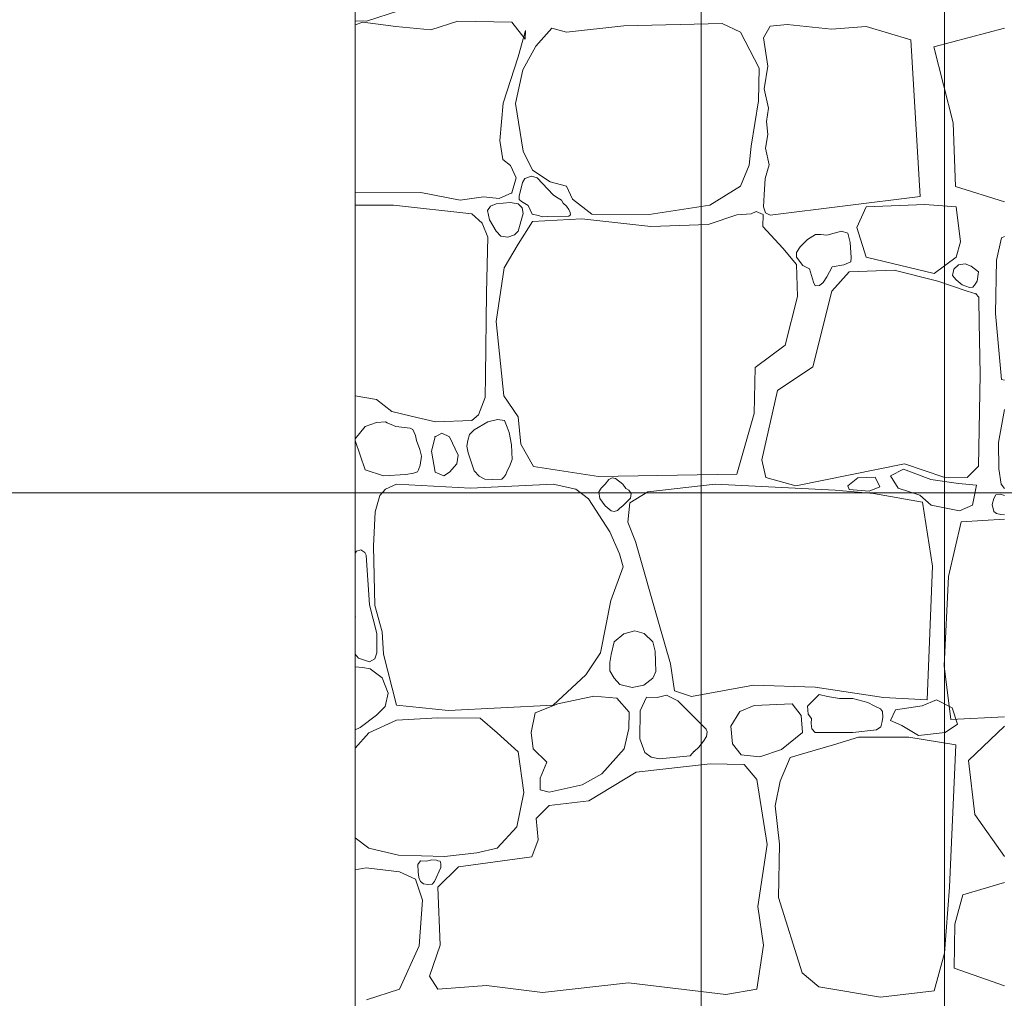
# Model space of a CAD drawing. Header units: millimetres. Extents: x -573548 to 674770, y -210017 to -47794.
# Tile 193 of 234: x 116542 to 118037, y -101022 to -99537. Entities that reach past the tile are written whole.
import ezdxf
from ezdxf.enums import TextEntityAlignment as Align

# ---------------------------------------------------------------- set-up
doc = ezdxf.new("R2010")
doc.units = ezdxf.units.MM
for name, color, linetype, lineweight in [('A.02 RZUT PIWNICY_is$0$_HATCH_Nr_pióra__18', 8, 'Continuous', 9), ('A.02 RZUT PIWNICY_is$0$OBRYS PARTERU#1_Nr_pióra__1', 8, 'Continuous', 9), ('A.02 RZUT PIWNICY_is$0$Structural - Bearing_Nr_pióra__21', 8, 'Continuous', 9), ('A.02 RZUT PIWNICY_is$0$Structural - Grid', 8, 'Continuous', 9), ('A.02 RZUT PIWNICY_is$0$Structural - Grid_Nr_pióra__17', 8, 'Continuous', 9)]:
    doc.layers.add(name, color=color, linetype=linetype, lineweight=lineweight)
doc.styles.add('A.02 RZUT PIWNICY_is$0$STYL_AUTOMATYCZNY_1', font='arial.ttf')

# ---------------------------------------------------------------- blocks, each defined once
blk = doc.blocks.new('*X48622')
at = {"layer": 'A.02 RZUT PIWNICY_is$0$_HATCH_Nr_pióra__18'}
for p, q in [((117688.9, -99522.7), (117638.9, -99539.2)), ((117638.9, -99539.2), (117621.8, -99538.5)), ((117633.2, -99540.5), (117621.8, -99544.8)), ((117683.5, -99547.1), (117633.2, -99540.5)), ((117777.6, -99539.2), (117736.4, -99552)), ((117859.4, -99540.5), (117777.6, -99539.2)), ((117879.6, -99566.5), (117859.4, -99540.5)), ((117736.4, -99552), (117683.5, -99547.1)), ((117868.9, -99593.3), (117880, -99553.3)), ((117880, -99553.3), (117879.6, -99566.5)), ((117920, -99549.6), (117896.1, -99576.8)), ((117942.3, -99555.8), (117920, -99549.6)), ((118029.4, -99546.3), (117942.3, -99555.8)), ((118178.9, -99542.5), (118029.4, -99546.3)), ((118206.5, -99555.8), (118178.9, -99542.5)), ((118235, -99610.2), (118206.5, -99555.8)), ((118251.5, -99546.7), (118241.5, -99564.2)), ((118277.5, -99544.1), (118251.5, -99546.7)), ((118344.8, -99551.2), (118277.5, -99544.1)), ((118397.7, -99547.1), (118344.8, -99551.2)), ((118465.2, -99567.3), (118397.7, -99547.1)), ((118500, -99577.8), (118607.3, -99549.8)), ((118241.5, -99564.2), (118248.2, -99607.5)), ((118479.6, -99805.1), (118465.2, -99567.3)), ((117896.1, -99576.8), (117876.3, -99612.7)), ((118529.5, -99693.5), (118500, -99577.8)), ((117846.2, -99663.5), (117868.9, -99593.3)), ((117876.3, -99612.7), (117865.1, -99664.3)), ((118233.8, -99659.8), (118235, -99610.2)), ((118248.2, -99607.5), (118242.7, -99641.8)), ((118242.7, -99641.8), (118249.4, -99671)), ((118223, -99728.7), (118233.8, -99659.8)), ((117841.2, -99720.1), (117846.2, -99663.5)), ((117865.1, -99664.3), (117876.7, -99736.6)), ((118249.4, -99671), (118246.1, -99691.2)), ((118246.1, -99691.2), (118248, -99711)), ((118533.3, -99790.2), (118529.5, -99693.5)), ((117845.7, -99748.9), (117841.2, -99720.1)), ((118248, -99711), (118244.4, -99731.7)), ((118219.7, -99757.6), (118223, -99728.7)), ((118244.4, -99731.7), (118250, -99757.1)), ((117857.3, -99758), (117845.7, -99748.9)), ((117876.7, -99736.6), (117890.7, -99765.5)), ((117866, -99777), (117857.3, -99758)), ((117890.7, -99765.5), (117917.6, -99783.2)), ((118206.5, -99789.8), (118219.7, -99757.6)), ((118250, -99757.1), (118244.2, -99777.7)), ((117859.4, -99799.7), (117866, -99777)), ((117879.3, -99777.9), (117875.6, -99784.1)), ((117889.4, -99774.3), (117879.3, -99777.9)), ((117898.1, -99777), (117889.4, -99774.3)), ((117922.4, -99802.5), (117898.1, -99777)), ((118244.2, -99777.7), (118242.4, -99802.9)), ((117875.6, -99784.1), (117870.4, -99804.6)), ((117917.6, -99783.2), (117942.3, -99789.8)), ((117942.3, -99789.8), (117951.8, -99809.2)), ((118160.3, -99818.3), (118206.5, -99789.8)), ((118607.3, -99813.4), (118533.3, -99790.2)), ((117621.8, -99799.5), (117721.1, -99799.3)), ((117721.1, -99799.3), (117780.9, -99810.9)), ((117780.9, -99810.9), (117816.4, -99805.9)), ((117816.4, -99805.9), (117840, -99808.4)), ((117840, -99808.4), (117859.4, -99799.7)), ((117870.4, -99804.6), (117870.7, -99809.7)), ((117870.7, -99809.7), (117873.9, -99812.6)), ((117927.5, -99806.3), (117922.4, -99802.5)), ((117934.7, -99810.9), (117927.5, -99806.3)), ((117937.2, -99815.5), (117934.7, -99810.9)), ((117951.8, -99809.2), (117981.1, -99831.9)), ((118242.4, -99802.9), (118241.5, -99820.7)), ((118251.5, -99833.6), (118479.6, -99805.1)), ((117679.8, -99818.3), (117621.8, -99818.5)), ((117798.7, -99831.5), (117679.8, -99818.3)), ((117827.3, -99820), (117822.7, -99826.7)), ((117835.8, -99816.6), (117827.3, -99820)), ((117856.8, -99814.5), (117835.8, -99816.6)), ((117869.3, -99816.6), (117856.8, -99814.5)), ((117875.3, -99822.3), (117869.3, -99816.6)), ((117873.9, -99812.6), (117884, -99818.7)), ((117876.8, -99831.3), (117875.3, -99822.3)), ((117884, -99818.7), (117890.5, -99832.1)), ((117942.4, -99819.9), (117937.2, -99815.5)), ((117946.1, -99825.2), (117942.4, -99819.9)), ((117948.2, -99829.7), (117946.1, -99825.2)), ((118067.8, -99832.7), (118160.3, -99818.3)), ((118241.5, -99820.7), (118244.4, -99830)), ((118397.7, -99820.7), (118383.3, -99852.3)), ((118486.6, -99817.3), (118397.7, -99820.7)), ((118533.9, -99820.7), (118486.6, -99817.3)), ((118540.6, -99874.3), (118533.9, -99820.7)), ((117814.6, -99845.6), (117798.7, -99831.5)), ((117822.7, -99826.7), (117825.6, -99840.8)), ((117825.6, -99840.8), (117835.8, -99857.9)), ((117869.3, -99857.9), (117876.8, -99831.3)), ((117890.5, -99832.1), (117899.8, -99834)), ((117965.9, -99838.9), (117890.7, -99843.1)), ((117899.8, -99834), (117905.4, -99836.3)), ((117905.4, -99836.3), (117913.6, -99835.8)), ((117913.6, -99835.8), (117945.9, -99834.9)), ((117945.9, -99834.9), (117948.3, -99832.9)), ((117948.3, -99832.9), (117948.2, -99829.7)), ((118070.7, -99850.9), (117965.9, -99838.9)), ((117981.1, -99831.9), (118067.8, -99832.7)), ((118201.2, -99833.2), (118157.8, -99848)), ((118222.9, -99831.7), (118201.2, -99833.2)), ((118230.3, -99827.9), (118222.9, -99831.7)), ((118240.9, -99832.4), (118230.3, -99827.9)), ((118240.4, -99850.9), (118240.9, -99832.4)), ((118244.4, -99830), (118251.5, -99833.6)), ((117823.1, -99867.2), (117814.6, -99845.6)), ((117890.7, -99843.1), (117869.3, -99877.4)), ((118157.8, -99848), (118070.7, -99850.9)), ((118270.9, -99883.5), (118240.4, -99850.9)), ((118383.3, -99852.3), (118397.7, -99897.4)), ((117820.9, -99951.4), (117823.1, -99867.2)), ((117835.8, -99857.9), (117842.6, -99865.7)), ((117842.6, -99865.7), (117853.4, -99866.8)), ((117853.4, -99866.8), (117863.5, -99863.6)), ((117863.5, -99863.6), (117869.3, -99857.9)), ((118308.5, -99870.6), (118297.3, -99881.8)), ((118320.6, -99863), (118308.5, -99870.6)), ((118328.4, -99862.8), (118320.6, -99863)), ((118337.8, -99863.7), (118328.4, -99862.8)), ((118360.2, -99857.9), (118337.8, -99863.7)), ((118369.5, -99861.1), (118360.2, -99857.9)), ((118373.2, -99875), (118369.5, -99861.1)), ((118602.8, -99868.2), (118595.6, -99901.8)), ((118607.3, -99866.1), (118602.8, -99868.2)), ((117869.3, -99877.4), (117847.8, -99913.7)), ((118291.6, -99908.7), (118270.9, -99883.5)), ((118297.3, -99881.8), (118291.5, -99890.4)), ((118374.7, -99897.6), (118373.2, -99875)), ((118533.9, -99897.4), (118540.6, -99874.3)), ((118291.5, -99890.4), (118291.6, -99897.4)), ((118291.6, -99897.4), (118301.4, -99910.1)), ((118374.3, -99904.5), (118374.7, -99897.6)), ((118397.7, -99897.4), (118500.8, -99921.9)), ((118500.8, -99921.9), (118533.9, -99897.4)), ((117847.8, -99913.7), (117835.8, -99995)), ((118293.2, -99957), (118291.6, -99908.7)), ((118301.4, -99910.1), (118311.4, -99915.1)), ((118311.4, -99915.1), (118317.6, -99935.5)), ((118338, -99927.4), (118346.1, -99911.8)), ((118346.1, -99911.8), (118363.8, -99908.8)), ((118363.8, -99908.8), (118374.3, -99904.5)), ((118528.7, -99925.3), (118530.4, -99915.5)), ((118530.4, -99915.5), (118537.7, -99908.9)), ((118537.7, -99908.9), (118547.7, -99907.7)), ((118547.7, -99907.7), (118556.9, -99910.9)), ((118556.9, -99910.9), (118568, -99919.4)), ((118595.6, -99901.8), (118594, -99982.7)), ((118332.1, -99935.7), (118338, -99927.4)), ((118371.6, -99919.4), (118345.2, -99949.2)), ((118440.2, -99917), (118371.6, -99919.4)), ((118506.2, -99933.9), (118440.2, -99917)), ((118533.9, -99931.6), (118528.7, -99925.3)), ((118568, -99919.4), (118566.1, -99933.6)), ((118317.6, -99935.5), (118319.8, -99941)), ((118319.8, -99941), (118326.4, -99940.2)), ((118326.4, -99940.2), (118332.1, -99935.7)), ((118550.8, -99949.2), (118506.2, -99933.9)), ((118543, -99939.3), (118533.9, -99931.6)), ((118554.2, -99943.3), (118543, -99939.3)), ((118559.2, -99942.7), (118554.2, -99943.3)), ((118561.8, -99939.9), (118559.2, -99942.7)), ((118566.1, -99933.6), (118561.8, -99939.9)), ((117819.6, -100076.9), (117820.9, -99951.4)), ((118274.6, -100030.9), (118293.2, -99957)), ((118345.2, -99949.2), (118316.3, -100063.9)), ((118564.2, -99952.9), (118550.8, -99949.2)), ((118568.4, -99957.9), (118564.2, -99952.9)), ((118568.6, -99962), (118568.4, -99957.9)), ((118569, -99995.8), (118568.6, -99962)), ((118594, -99982.7), (118602.8, -100083)), ((117835.8, -99995), (117847.4, -100107.7)), ((118570.6, -100075.5), (118569, -99995.8)), ((118228.8, -100064.7), (118274.6, -100030.9)), ((118227.2, -100134.5), (118228.8, -100064.7)), ((118316.3, -100063.9), (118262.7, -100099.8)), ((117818.8, -100110.5), (117819.6, -100076.9)), ((118568.1, -100214.6), (118570.6, -100075.5)), ((118602.8, -100083), (118607.3, -100084)), ((117621.8, -100108.1), (117654.2, -100113.6)), ((117847.4, -100107.7), (117868.9, -100139.5)), ((118262.7, -100099.8), (118239.1, -100205.1)), ((117654.2, -100113.6), (117677.1, -100131.8)), ((117808.8, -100136.7), (117818.8, -100110.5)), ((117677.1, -100131.8), (117706.8, -100138.8)), ((117706.8, -100138.8), (117743.5, -100147.1)), ((117798.7, -100145.2), (117808.8, -100136.7)), ((117868.9, -100139.5), (117873, -100181.1)), ((118201.2, -100227), (118227.2, -100134.5)), ((118607.3, -100128.7), (118598.6, -100178.9)), ((117636.5, -100154.3), (117621.8, -100172.9)), ((117654.1, -100148.3), (117636.5, -100154.3)), ((117667.4, -100147.3), (117654.1, -100148.3)), ((117670.3, -100148.6), (117667.4, -100147.3)), ((117683.5, -100154.3), (117670.3, -100148.6)), ((117705.1, -100156.8), (117683.5, -100154.3)), ((117743.5, -100147.1), (117798.7, -100145.2)), ((117823.2, -100147.2), (117802, -100159.7)), ((117837.8, -100144), (117823.2, -100147.2)), ((117848.1, -100145.4), (117837.8, -100144)), ((117852.3, -100155.6), (117848.1, -100145.4)), ((117709.1, -100158.9), (117705.1, -100156.8)), ((117713, -100168), (117709.1, -100158.9)), ((117714.5, -100175.8), (117713, -100168)), ((117753.1, -100164.6), (117743, -100170)), ((117764.8, -100170), (117753.1, -100164.6)), ((117795.2, -100166.8), (117792.6, -100175.7)), ((117802, -100159.7), (117795.2, -100166.8)), ((117855.3, -100163.3), (117852.3, -100155.6)), ((117858.8, -100182.1), (117855.3, -100163.3)), ((117621.8, -100175.7), (117636.5, -100220)), ((117719.7, -100189.3), (117714.5, -100175.8)), ((117743, -100170), (117737.6, -100191.9)), ((117778, -100198.1), (117764.8, -100170)), ((117792.6, -100175.7), (117791.3, -100184.5)), ((117791.3, -100184.5), (117792.9, -100194.4)), ((117859.8, -100204.3), (117858.8, -100182.1)), ((117873, -100181.1), (117892.4, -100215)), ((118598.6, -100178.9), (118599.1, -100218.5)), ((117722.3, -100199.3), (117719.7, -100189.3)), ((117720.1, -100213.3), (117722.3, -100199.3)), ((117737.6, -100191.9), (117743, -100223.7)), ((117776, -100211.3), (117778, -100198.1)), ((117792.9, -100194.4), (117802, -100221.6)), ((117717.8, -100220), (117720.1, -100213.3)), ((117764.8, -100223.7), (117776, -100211.3)), ((117856, -100215.2), (117859.8, -100204.3)), ((118239.1, -100205.1), (118245.3, -100231.9)), ((118290.7, -100244.3), (118455.9, -100211.3)), ((118455.9, -100211.3), (118515.3, -100231.1)), ((118550.8, -100231.9), (118568.1, -100214.6)), ((117636.5, -100220), (117664.5, -100229.4)), ((117664.5, -100229.4), (117698.4, -100227.4)), ((117698.4, -100227.4), (117710.3, -100225.3)), ((117710.3, -100225.3), (117716.1, -100223)), ((117716.1, -100223), (117717.8, -100220)), ((117743, -100223.7), (117756, -100229.1)), ((117756, -100229.1), (117764.8, -100223.7)), ((117802, -100221.6), (117809.7, -100229.9)), ((117847.3, -100231.1), (117850.3, -100227.1)), ((117850.3, -100227.1), (117852.3, -100221.6)), ((117852.3, -100221.6), (117856, -100215.2)), ((117892.4, -100215), (117991, -100230.3)), ((117991, -100230.3), (118201.2, -100227)), ((118454.3, -100219.2), (118434.2, -100229.5)), ((118434.2, -100229.5), (118446, -100248.1)), ((118495.6, -100234.9), (118454.3, -100219.2)), ((118599.1, -100218.5), (118602.4, -100241.8)), ((117684.3, -100241.8), (117667.8, -100249.3)), ((117796.6, -100248), (117684.3, -100241.8)), ((117922.4, -100241.8), (117796.6, -100248)), ((117809.7, -100229.9), (117818.4, -100234.6)), ((117818.4, -100234.6), (117830.8, -100234.8)), ((117830.8, -100234.8), (117844.5, -100234.4)), ((117844.5, -100234.4), (117847.3, -100231.1)), ((117956.8, -100249.3), (117922.4, -100241.8)), ((118001, -100241.8), (117995, -100247.9)), ((118006.5, -100234.8), (118001, -100241.8)), ((118011.8, -100232.5), (118006.5, -100234.8)), ((118017.1, -100233.6), (118011.8, -100232.5)), ((118027.8, -100241.8), (118017.1, -100233.6)), ((118032.4, -100248.4), (118027.8, -100241.8)), ((118168.1, -100241.8), (118066.2, -100253.8)), ((118350.2, -100250.9), (118168.1, -100241.8)), ((118245.3, -100231.9), (118290.7, -100244.3)), ((118369.5, -100244.7), (118384.7, -100232.4)), ((118384.7, -100232.4), (118411.2, -100231.4)), ((118411.2, -100231.4), (118418, -100246.2)), ((118537.8, -100240.8), (118495.6, -100234.9)), ((118515.3, -100231.1), (118550.8, -100231.9)), ((118565.2, -100243.7), (118537.8, -100240.8)), ((118558.9, -100273.6), (118565.2, -100243.7)), ((118602.4, -100241.8), (118607.3, -100248.6)), ((117659.2, -100259.2), (117652.1, -100283.9)), ((117667.8, -100249.3), (117659.2, -100259.2)), ((117975.8, -100264.1), (117956.8, -100249.3)), ((117995, -100247.9), (117991.5, -100253.4)), ((117991.5, -100253.4), (117993.3, -100263.8)), ((118037.3, -100250.9), (118032.4, -100248.4)), ((118040.4, -100256.2), (118037.3, -100250.9)), ((118066.2, -100253.8), (118038.5, -100270.3)), ((118039.6, -100263.4), (118040.4, -100256.2)), ((118408.4, -100256.3), (118350.2, -100250.9)), ((118371.9, -100250.1), (118369.5, -100244.7)), ((118401.9, -100252.5), (118371.9, -100250.1)), ((118418, -100246.2), (118401.9, -100252.5)), ((118483, -100269.4), (118408.4, -100256.3)), ((118446, -100248.1), (118478.9, -100258.9)), ((118478.9, -100258.9), (118496.1, -100273.6)), ((118594.3, -100258.4), (118591.5, -100263.5)), ((118601, -100257.3), (118594.3, -100258.4)), ((118607.3, -100259.3), (118601, -100257.3)), ((118008.4, -100314.1), (117975.8, -100264.1)), ((117993.3, -100263.8), (118001, -100274.9)), ((118027.8, -100274.9), (118039.6, -100263.4)), ((118038.5, -100270.3), (118035.6, -100299.6)), ((118498, -100366.5), (118483, -100269.4)), ((118496.1, -100273.6), (118539.2, -100282.5)), ((118539.2, -100282.5), (118558.9, -100273.6)), ((118591.5, -100263.5), (118588.7, -100272.7)), ((118588.7, -100272.7), (118591.5, -100283.7)), ((117652.1, -100283.9), (117649.3, -100335.9)), ((118001, -100274.9), (118010.3, -100282.2)), ((118010.3, -100282.2), (118015, -100283.6)), ((118015, -100283.6), (118019.9, -100282.1)), ((118019.9, -100282.1), (118023.3, -100278.6)), ((118023.3, -100278.6), (118027.8, -100274.9)), ((118591.5, -100283.7), (118595.5, -100286.7)), ((118595.5, -100286.7), (118602.2, -100288.2)), ((118602.2, -100288.2), (118607.3, -100288.4)), ((118035.6, -100299.6), (118047.4, -100328.9)), ((118541.8, -100299.2), (118522.4, -100382.1)), ((118607.3, -100295.2), (118541.8, -100299.2)), ((118022.8, -100347.9), (118008.4, -100314.1)), ((118047.4, -100328.9), (118083.1, -100455.2)), ((117623.5, -100343.7), (117621.8, -100346.9)), ((117630.1, -100341.4), (117623.5, -100343.7)), ((117636.4, -100345.6), (117630.1, -100341.4)), ((117638.1, -100349.6), (117636.4, -100345.6)), ((117649.3, -100335.9), (117651.3, -100426.3)), ((118028.6, -100367.7), (118022.8, -100347.9)), ((117643.4, -100425.3), (117638.1, -100349.6)), ((118009.6, -100418.5), (118028.6, -100367.7)), ((118490.1, -100569.2), (118498, -100366.5)), ((118522.4, -100382.1), (118515.9, -100517.7)), ((117993.9, -100497.8), (118009.6, -100418.5)), ((117654.7, -100468.7), (117643.4, -100425.3)), ((117651.3, -100426.3), (117662.5, -100466)), ((117621.8, -100443.6), (117621.9, -100444)), ((117621.9, -100444), (117621.8, -100444.5)), ((117654.5, -100497.8), (117654.7, -100468.7)), ((117662.5, -100466), (117664.5, -100500.2)), ((118046.4, -100464.5), (118029.4, -100469.4)), ((118060.2, -100468.7), (118046.4, -100464.5)), ((118073.5, -100481.3), (118060.2, -100468.7)), ((118083.1, -100455.2), (118100.4, -100514.7)), ((118014.8, -100481.3), (118010.1, -100500.8)), ((118029.4, -100469.4), (118014.8, -100481.3)), ((118077.3, -100495.7), (118073.5, -100481.3)), ((117651.6, -100507.1), (117654.5, -100497.8)), ((117971.6, -100531.2), (117993.9, -100497.8)), ((118077.8, -100511.3), (118077.3, -100495.7)), ((117621.8, -100499.8), (117626.5, -100506.3)), ((117626.5, -100506.3), (117643.1, -100511.5)), ((117643.1, -100511.5), (117651.6, -100507.1)), ((117664.5, -100500.2), (117684.3, -100577.4)), ((118008.2, -100512.9), (118008, -100525.4)), ((118010.1, -100500.8), (118008.2, -100512.9)), ((118077.9, -100526.3), (118077.8, -100511.3)), ((117632.7, -100520.5), (117621.8, -100519.1)), ((117644.4, -100522.3), (117632.7, -100520.5)), ((117662.8, -100536.2), (117644.4, -100522.3)), ((118008, -100525.4), (118014.8, -100536.6)), ((118073.5, -100536.6), (118077.9, -100526.3)), ((118100.4, -100514.7), (118106.2, -100555.6)), ((118515.9, -100517.7), (118525.9, -100599.4)), ((117671.7, -100559.5), (117662.8, -100536.2)), ((117922.4, -100577.4), (117971.6, -100531.2)), ((118014.8, -100536.6), (118023.5, -100545.9)), ((118059.8, -100547.1), (118073.5, -100536.6)), ((118023.5, -100545.9), (118042.1, -100550.5)), ((118042.1, -100550.5), (118059.8, -100547.1)), ((118106.2, -100555.6), (118132.2, -100564.2)), ((118132.2, -100564.2), (118226.3, -100546.9)), ((118226.3, -100546.9), (118320, -100550.2)), ((118320, -100550.2), (118423.7, -100565.9)), ((117667, -100579.6), (117671.7, -100559.5)), ((117984, -100563.8), (117929.1, -100575.4)), ((118019.1, -100566.7), (117984, -100563.8)), ((118037.7, -100588.2), (118019.1, -100566.7)), ((118063.7, -100565.4), (118054.4, -100586.1)), ((118079.9, -100566), (118063.7, -100565.4)), ((118094.3, -100562.3), (118079.9, -100566)), ((118111.6, -100570.8), (118094.3, -100562.3)), ((118154.5, -100613.8), (118111.6, -100570.8)), ((118320, -100567.1), (118308.5, -100579)), ((118326, -100561.5), (118320, -100567.1)), ((118339, -100564.5), (118326, -100561.5)), ((118356.8, -100567.5), (118339, -100564.5)), ((118377, -100567.1), (118356.8, -100567.5)), ((118399.9, -100573.2), (118377, -100567.1)), ((118409.7, -100578.6), (118399.9, -100573.2)), ((118423.7, -100565.9), (118490.1, -100569.2)), ((118482.4, -100578.6), (118504.1, -100569.6)), ((118504.1, -100569.6), (118528.2, -100581.6)), ((117653.7, -100592.6), (117667, -100579.6)), ((117684.3, -100577.4), (117763.2, -100585.7)), ((117763.2, -100585.7), (117922.4, -100577.4)), ((117929.1, -100575.4), (117894.9, -100589)), ((118037.3, -100612.9), (118037.7, -100588.2)), ((118054.4, -100586.1), (118053.8, -100628.6)), ((118205.7, -100586.9), (118191.9, -100609.3)), ((118227.2, -100577.8), (118205.7, -100586.9)), ((118285, -100575.4), (118227.2, -100577.8)), ((118298.6, -100593.1), (118285, -100575.4)), ((118308.5, -100579), (118309.5, -100590.9)), ((118419, -100583.2), (118409.7, -100578.6)), ((118422.5, -100587), (118419, -100583.2)), ((118422.6, -100595.6), (118422.5, -100587)), ((118434.3, -100600.9), (118442.1, -100584.6)), ((118442.1, -100584.6), (118482.4, -100578.6)), ((118528.2, -100581.6), (118536, -100606.3)), ((117629.3, -100611.4), (117653.7, -100592.6)), ((117684.3, -100600.1), (117642.2, -100619.5)), ((117747.1, -100596.8), (117684.3, -100600.1)), ((117811.5, -100597.2), (117747.1, -100596.8)), ((117837.1, -100619.5), (117811.5, -100597.2)), ((117894.9, -100589), (117888.6, -100618.9)), ((118300.9, -100619.1), (118298.6, -100593.1)), ((118309.5, -100590.9), (118314.3, -100597.9)), ((118314.3, -100597.9), (118314.1, -100605.1)), ((118419.8, -100610.3), (118421.7, -100602.2)), ((118421.7, -100602.2), (118422.6, -100595.6)), ((118451.7, -100608.1), (118434.3, -100600.9)), ((118525.9, -100599.4), (118607.3, -100595.3)), ((117621.8, -100614.8), (117629.3, -100611.4)), ((118030.1, -100643.6), (118037.3, -100612.9)), ((118156.1, -100618.1), (118154.5, -100613.8)), ((118155.1, -100625.2), (118156.1, -100618.1)), ((118191.9, -100609.3), (118194.6, -100636.1)), ((118314.1, -100605.1), (118315, -100613.6)), ((118315, -100613.6), (118320, -100619.1)), ((118377, -100619.1), (118413.3, -100614.7)), ((118413.3, -100614.7), (118419.8, -100610.3)), ((118477, -100623.7), (118451.7, -100608.1)), ((118536, -100606.3), (118517.3, -100618.9)), ((118607.3, -100609.5), (118552.7, -100661.4)), ((117642.2, -100619.5), (117621.8, -100642.6)), ((117869.3, -100648.4), (117837.1, -100619.5)), ((117888.6, -100618.9), (117892, -100643.9)), ((118053.8, -100628.6), (118061.3, -100649.5)), ((118143.4, -100641.4), (118150.3, -100632.1)), ((118150.3, -100632.1), (118155.1, -100625.2)), ((118268.9, -100644.7), (118300.9, -100619.1)), ((118320, -100619.1), (118377, -100619.1)), ((118385.7, -100626.1), (118347.7, -100637.7)), ((118424.1, -100626.1), (118385.7, -100626.1)), ((118462.5, -100626.1), (118424.1, -100626.1)), ((118533.4, -100637.9), (118462.5, -100626.1)), ((118517.3, -100618.9), (118477, -100623.7)), ((117892, -100643.9), (117912.6, -100664.1)), ((117996, -100681.5), (118030.1, -100643.6)), ((118130.2, -100654.3), (118136.5, -100647.3)), ((118136.4, -100647.6), (118143.4, -100641.4)), ((118194.6, -100636.1), (118207.8, -100653)), ((118236.2, -100655.9), (118268.9, -100644.7)), ((118347.7, -100637.7), (118307.7, -100649.3)), ((118524, -100853.9), (118533.4, -100637.9)), ((117877.9, -100709.9), (117869.3, -100648.4)), ((118061.3, -100649.5), (118070.9, -100656.4)), ((118070.9, -100656.4), (118083.9, -100658.8)), ((118083.9, -100658.8), (118130.2, -100654.3)), ((118207.8, -100653), (118236.2, -100655.9)), ((118282, -100657), (118266.9, -100692.8)), ((118307.7, -100649.3), (118282, -100657)), ((118552.7, -100661.4), (118562.5, -100743.2)), ((117912.6, -100664.1), (117902.3, -100688.5)), ((118160.7, -100666.6), (118048.4, -100679)), ((118212.3, -100667.4), (118160.7, -100666.6)), ((118231.3, -100690.4), (118212.3, -100667.4)), ((117902.3, -100688.5), (117902.7, -100705.8)), ((117966.3, -100698.4), (117996, -100681.5)), ((118048.4, -100679), (117976.2, -100722.7)), ((118247.4, -100788.8), (118231.3, -100690.4)), ((118266.9, -100692.8), (118259.4, -100730.5)), ((117902.7, -100705.8), (117915.9, -100709.5)), ((117915.9, -100709.5), (117966.3, -100698.4)), ((117866.8, -100762.4), (117877.9, -100709.9)), ((117976.2, -100722.7), (117915.9, -100729.8)), ((117915.9, -100729.8), (117896.5, -100749.6)), ((118259.4, -100730.5), (118265.9, -100788.5)), ((117896.5, -100749.6), (117899.4, -100781.8)), ((118562.5, -100743.2), (118607.3, -100807.3)), ((117837.1, -100794.6), (117866.8, -100762.4)), ((117621.8, -100779), (117642.2, -100794.6)), ((117899.4, -100781.8), (117889.9, -100807.8)), ((117642.2, -100794.6), (117687.2, -100805.3)), ((117806.1, -100801.6), (117837.1, -100794.6)), ((118232.9, -100882.9), (118247.4, -100788.8)), ((118265.9, -100788.5), (118264.3, -100869.3)), ((117687.2, -100805.3), (117757, -100807.4)), ((117738.1, -100812.5), (117729.7, -100814.3)), ((117745, -100812.7), (117738.1, -100812.5)), ((117757, -100807.4), (117806.1, -100801.6)), ((117889.9, -100807.8), (117778.5, -100823)), ((117621.8, -100827.7), (117638.1, -100824.3)), ((117638.1, -100824.3), (117688.9, -100830.5)), ((117720.8, -100813.6), (117716.9, -100819.3)), ((117716.9, -100819.3), (117717.4, -100830.4)), ((117729.7, -100814.3), (117720.8, -100813.6)), ((117742, -100845.3), (117751.7, -100823.8)), ((117747.1, -100813.6), (117745, -100812.7)), ((117750.5, -100814.1), (117747.1, -100813.6)), ((117778.5, -100823), (117747.1, -100853.6)), ((117751.5, -100818.1), (117750.5, -100814.1)), ((117751.7, -100823.8), (117751.5, -100818.1)), ((117688.9, -100830.5), (117713.2, -100841.6)), ((117713.2, -100841.6), (117724, -100873.4)), ((117717.4, -100830.4), (117718.2, -100839.2)), ((117718.2, -100839.2), (117720.8, -100845.3)), ((117720.8, -100845.3), (117725.2, -100848.5)), ((117725.2, -100848.5), (117732.1, -100849.9)), ((117732.1, -100849.9), (117738.3, -100849)), ((117738.3, -100849), (117742, -100845.3)), ((117747.1, -100853.6), (117750.8, -100941.9)), ((118516.2, -100954.2), (118524, -100853.9)), ((118607.3, -100846.8), (118544.4, -100865.6)), ((118264.3, -100869.3), (118300.2, -100983.6)), ((118544.4, -100865.6), (118531.9, -100909.7)), ((117724, -100873.4), (117718.6, -100942.8)), ((118241.6, -100941.9), (118232.9, -100882.9)), ((118531.9, -100909.7), (118531.1, -100976.9)), ((117718.6, -100942.8), (117688.9, -101008.4)), ((117750.8, -100941.9), (117734.3, -100989)), ((118231.3, -101008.4), (118241.6, -100941.9)), ((118500.6, -101011), (118516.2, -100954.2)), ((118531.1, -100976.9), (118607.3, -101003.4)), ((117734.3, -100989), (117747.1, -101008.4)), ((118300.2, -100983.6), (118325.8, -101005.1)), ((117747.1, -101008.4), (117821, -101003)), ((117821, -101003), (117906, -101013.8)), ((117906, -101013.8), (118036.5, -100998.9)), ((118036.5, -100998.9), (118184.2, -101016.7)), ((118325.8, -101005.1), (118419.1, -101020.8)), ((117688.9, -101008.4), (117638.9, -101024.9)), ((118184.2, -101016.7), (118231.3, -101008.4)), ((118419.1, -101020.8), (118500.6, -101011))]:
    blk.add_line(p, q, dxfattribs=at)
for p in [(117859.4, -99799.7), (118564.2, -99952.9), (117743, -100170), (117764.8, -100223.7), (118027.8, -100274.9)]:
    blk.add_point(p, dxfattribs=at)
blk = doc.blocks.new('A.02 RZUT PIWNICY_is$0$Wypełnienie_14_1')
at = {"layer": 'A.02 RZUT PIWNICY_is$0$_HATCH_Nr_pióra__18'}
blk.add_blockref('*X48622', (0, 0), dxfattribs=at)
blk = doc.blocks.new('A.02 RZUT PIWNICY_is$0$Standardowy znacznik osi_2')
at = {"layer": 'A.02 RZUT PIWNICY_is$0$Structural - Grid_Nr_pióra__17'}
blk.add_line((1000, 0), (17853.1, 0), dxfattribs=at)
at = {"layer": 'A.02 RZUT PIWNICY_is$0$Structural - Grid_Nr_pióra__17', "style": 'A.02 RZUT PIWNICY_is$0$STYL_AUTOMATYCZNY_1'}
for tag, p in [('AC_MarkerText_1_0', (5, -80)), ('AC_MarkerText_1_1', (19358.1, -80))]:
    blk.add_attdef(tag, text='', height=350, rotation=270, dxfattribs=at).set_placement(p, align=Align.TOP_CENTER)
blk = doc.blocks.new('A.02 RZUT PIWNICY_is$0$Standardowy znacznik osi_3')
at = {"layer": 'A.02 RZUT PIWNICY_is$0$Structural - Grid_Nr_pióra__17'}
blk.add_line((2962.2, 0), (40906.6, 0), dxfattribs=at)
at = {"layer": 'A.02 RZUT PIWNICY_is$0$Structural - Grid_Nr_pióra__17', "style": 'A.02 RZUT PIWNICY_is$0$STYL_AUTOMATYCZNY_1'}
for tag, p in [('AC_MarkerText_1_0', (-250, -335)), ('AC_MarkerText_1_1', (44118.7, -335))]:
    blk.add_attdef(tag, text='', height=350, rotation=180, dxfattribs=at).set_placement(p, align=Align.TOP_CENTER)
blk = doc.blocks.new('A.02 RZUT PIWNICY_is')
at = {"layer": 'A.02 RZUT PIWNICY_is$0$OBRYS PARTERU#1_Nr_pióra__1'}
blk.add_lwpolyline([(87547.3, -93022.2), (87547.3, -93622.2), (80856, -93622.2), (80856, -97482.2), (80306.7, -97482.2), (80306.7, -101132.2), (82397.3, -101132.2), (82397.3, -105082.2), (87537.3, -105082.2), (87537.3, -105471.8), (106939.7, -105472.5), (118516.4, -105372.5), (118516.4, -93022.2)], close=True, dxfattribs=at)
at = {"layer": 'A.02 RZUT PIWNICY_is$0$Structural - Bearing_Nr_pióra__21'}
blk.add_lwpolyline([(117621.8, -93967.8), (114233.3, -93967.8), (114233.3, -104498.1), (117621.8, -104498.1)], close=True, dxfattribs=at)
at = {"layer": 'A.02 RZUT PIWNICY_is$0$_HATCH_Nr_pióra__18'}
blk.add_blockref('A.02 RZUT PIWNICY_is$0$Wypełnienie_14_1', (0, 0), dxfattribs=at)
at = {"layer": 'A.02 RZUT PIWNICY_is$0$Structural - Grid', "zscale": 1000}
for name, p, rotation in [('A.02 RZUT PIWNICY_is$0$Standardowy znacznik osi_2', (118146.9, -108395.1), 90), ('A.02 RZUT PIWNICY_is$0$Standardowy znacznik osi_3', (121683.4, -100254.9), 180)]:
    blk.add_blockref(name, p, dxfattribs=dict(at, rotation=rotation))

msp = doc.modelspace()

# ---------------------------------------------------------------- block references
at = {"ltscale": 10}
msp.add_blockref('A.02 RZUT PIWNICY_is', (-570.2, 0), dxfattribs=at)

doc.saveas('drawing.dxf')
